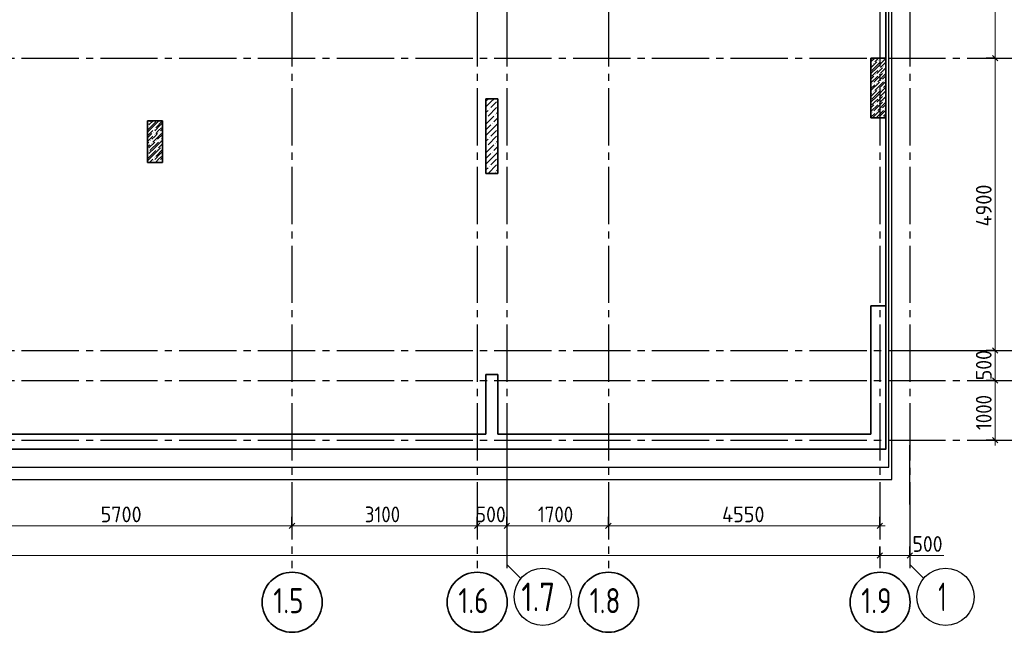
# Model space of a CAD drawing. Header units: millimetres. Extents: x 0 to 21000, y 0 to 14850.
# Tile 7 of 9: x 10689 to 17562, y 3018 to 7295. Entities that reach past the tile are written whole.
import ezdxf

# ---------------------------------------------------------------- set-up
doc = ezdxf.new("R2010")
doc.units = ezdxf.units.MM
doc.linetypes.add('______5', pattern=[550, 400, -50, 50, -50])
for name, color, linetype, lineweight in [('Standard', 7, 'Continuous', 25), ('ЖБ Пилон', 180, 'Continuous', 25), ('Примечания', 7, 'Continuous', 13), ('Размерная линия_ общее', 7, 'Continuous', 13)]:
    doc.layers.add(name, color=color, linetype=linetype, lineweight=lineweight)
doc.layers.add('ЖБ Плита Фундамента верхний уровень', color=7, linetype='Continuous', lineweight=25, true_color=0x783c14)
doc.layers.add('ЖБ Стена верхний уровень', color=7, linetype='Continuous', lineweight=25, true_color=0x006e00)
doc.layers.add('Оси', color=7, linetype='______5', true_color=0x656565)
doc.styles.add('ISOCPEUR', font='txt')

msp = doc.modelspace()

# ---------------------------------------------------------------- hatches: boundary and pattern name
at = {"layer": 'ЖБ Пилон', "linetype": 'Continuous', "lineweight": 18, "transparency": 33554687}
for points in [[(16678.8, 7009.5), (16681.3, 7012), (16683.8, 7009.5), (16681.3, 7007)], [(16705.7, 7010.5), (16708.2, 7013), (16710.7, 7010.5), (16708.2, 7008)], [(16645.7, 6990.5), (16648.2, 6993), (16650.7, 6990.5), (16648.2, 6988)], [(16685.7, 6950.5), (16688.2, 6953), (16690.7, 6950.5), (16688.2, 6948)], [(16718.8, 6969.5), (16721.3, 6972), (16723.8, 6969.5), (16721.3, 6967)], [(16658.7, 6909.5), (16661.2, 6912), (16663.8, 6909.5), (16661.2, 6907)], [(16685.7, 6910.5), (16688.2, 6913), (16690.7, 6910.5), (16688.2, 6908)], [(16718.8, 6929.5), (16721.3, 6932), (16723.8, 6929.5), (16721.3, 6927)], [(16638.8, 6849.5), (16641.3, 6852), (16643.8, 6849.5), (16641.3, 6847)], [(16665.7, 6850.5), (16668.2, 6853), (16670.7, 6850.5), (16668.2, 6848)], [(16678.8, 6809.5), (16681.3, 6812), (16683.8, 6809.5), (16681.3, 6807)], [(16698.8, 6869.5), (16701.3, 6872), (16703.8, 6869.5), (16701.3, 6867)], [(16705.7, 6810.5), (16708.2, 6813), (16710.7, 6810.5), (16708.2, 6808)], [(16725.7, 6870.5), (16728.2, 6873), (16730.7, 6870.5), (16728.2, 6868)], [(16645.7, 6790.5), (16648.2, 6793), (16650.7, 6790.5), (16648.2, 6788)], [(16685.7, 6750.5), (16688.2, 6753), (16690.7, 6750.5), (16688.2, 6748)], [(16718.8, 6769.5), (16721.3, 6772), (16723.8, 6769.5), (16721.3, 6767)], [(16658.7, 6709.5), (16661.2, 6712), (16663.8, 6709.5), (16661.2, 6707)], [(16685.7, 6710.5), (16688.2, 6713), (16690.7, 6710.5), (16688.2, 6708)], [(16698.8, 6669.5), (16701.3, 6672), (16703.8, 6669.5), (16701.3, 6667)], [(16718.8, 6729.5), (16721.3, 6732), (16723.8, 6729.5), (16721.3, 6727)], [(16725.7, 6670.5), (16728.2, 6673), (16730.7, 6670.5), (16728.2, 6668)], [(16638.8, 6649.5), (16641.3, 6652), (16643.8, 6649.5), (16641.3, 6647)], [(16665.7, 6650.5), (16668.2, 6653), (16670.7, 6650.5), (16668.2, 6648)], [(16678.8, 6609.5), (16681.3, 6612), (16683.8, 6609.5), (16683.6, 6609.3), (16678.9, 6609.3)], [(16705.7, 6610.5), (16708.2, 6613), (16710.7, 6610.5), (16709.4, 6609.3), (16706.9, 6609.3)], [(11582.8, 6588.5), (11581.3, 6587), (11581.3, 6588.5)], [(11581.3, 6551.9), (11583.8, 6549.5), (11581.3, 6547)], [(11585.7, 6570.5), (11588.2, 6573), (11590.7, 6570.5), (11588.2, 6568)], [(11625.7, 6530.5), (11628.2, 6533), (11630.7, 6530.5), (11628.2, 6528)], [(11648.6, 6588.5), (11648.2, 6588), (11647.7, 6588.5)], [(11618.8, 6509.5), (11621.2, 6512), (11623.8, 6509.5), (11621.2, 6507)], [(11625.7, 6490.5), (11628.2, 6493), (11630.7, 6490.5), (11628.2, 6488)], [(11658.8, 6509.5), (11661.2, 6512), (11663.8, 6509.5), (11661.2, 6507)], [(11598.8, 6449.5), (11601.3, 6452), (11603.8, 6449.5), (11601.3, 6447)], [(11605.7, 6430.5), (11608.2, 6433), (11610.7, 6430.5), (11608.2, 6428)], [(11638.8, 6449.5), (11641.3, 6452), (11643.8, 6449.5), (11641.3, 6447)], [(11645.7, 6390.5), (11648.2, 6393), (11650.7, 6390.5), (11648.2, 6388)], [(11665.7, 6450.5), (11668.2, 6453), (11670.7, 6450.5), (11668.2, 6448)], [(11678.8, 6409.5), (11681.2, 6412), (11683.8, 6409.5), (11681.2, 6407)], [(11581.3, 6391.9), (11583.8, 6389.5), (11581.3, 6387)], [(11581.3, 6351.9), (11583.8, 6349.5), (11581.3, 6347)], [(11585.7, 6370.5), (11588.2, 6373), (11590.7, 6370.5), (11588.2, 6368)], [(11625.7, 6330.5), (11628.2, 6333), (11630.7, 6330.5), (11628.2, 6328)], [(11618.8, 6309.5), (11621.2, 6312), (11623.8, 6309.5), (11621.2, 6307)], [(11658.8, 6309.5), (11661.2, 6312), (11663.8, 6309.5), (11661.2, 6307)]]:
    msp.add_hatch(color=7, dxfattribs=at).paths.add_polyline_path(points, flags=16)
at = {"layer": 'ЖБ Стена верхний уровень', "linetype": 'Continuous', "lineweight": 18, "transparency": 33554687}
for points in [[(13965.7, 6670.5), (13968.2, 6673), (13970.7, 6670.5), (13968.2, 6668)], [(14025.7, 6730.5), (14027.1, 6732), (14027.1, 6729.1)], [(14025.7, 6690.5), (14027.1, 6692), (14027.1, 6689.1)], [(13945.7, 6610.5), (13948.2, 6613), (13950.7, 6610.5), (13948.2, 6608)], [(14005.7, 6630.5), (14008.2, 6633), (14010.7, 6630.5), (14008.2, 6628)], [(13985.7, 6570.5), (13988.2, 6573), (13990.7, 6570.5), (13988.2, 6568)], [(14025.7, 6530.5), (14027.1, 6532), (14027.1, 6529.1)], [(13965.7, 6470.5), (13968.2, 6473), (13970.7, 6470.5), (13968.2, 6468)], [(14025.7, 6490.5), (14027.1, 6492), (14027.1, 6489.1)], [(13945.7, 6410.5), (13948.2, 6413), (13950.7, 6410.5), (13948.2, 6408)], [(14005.7, 6430.5), (14008.2, 6433), (14010.7, 6430.5), (14008.2, 6428)], [(13985.7, 6370.5), (13988.2, 6373), (13990.7, 6370.5), (13988.2, 6368)], [(14025.7, 6330.5), (14027.1, 6332), (14027.1, 6329.1)], [(13965.7, 6270.5), (13968.2, 6273), (13970.7, 6270.5), (13968.2, 6268)], [(14025.7, 6290.5), (14027.1, 6292), (14027.1, 6289.1)], [(14005.7, 6230.5), (14008.2, 6233), (14010.7, 6230.5), (14008.2, 6228)]]:
    msp.add_hatch(color=7, dxfattribs=at).paths.add_polyline_path(points, flags=16)

# ---------------------------------------------------------------- linework, layer by layer
at = {"layer": 'Standard', "color": 7, "linetype": 'Continuous', "lineweight": -3, "transparency": 33554687}
msp.add_lwpolyline([(3631.3, 4171.8), (16756.3, 4171.8), (16756.3, 14359.3), (3631.3, 14359.3), (3631.3, 4171.8)], dxfattribs=at)
at = {"layer": 'Standard', "color": 7, "linetype": 'Continuous', "lineweight": 35, "transparency": 33554687}
msp.add_lwpolyline([(3756.3, 4296.8), (16735.5, 4296.8), (16735.5, 14338.5), (3756.3, 14338.5), (3756.3, 4296.8)], dxfattribs=at)
at = {"layer": 'Standard', "color": 254, "linetype": 'Continuous', "lineweight": -3, "true_color": 0xc4c4ff, "transparency": 33554687}
msp.add_lwpolyline([(3318.8, 4085.8), (16777.1, 4085.8), (16777.1, 13813.8), (3318.8, 13813.8), (3318.8, 4085.8)], dxfattribs=at)
at = {"layer": 'ЖБ Пилон', "color": 7, "linetype": 'Continuous', "lineweight": 35, "transparency": 33554687}
for p, q in [((16735.5, 7026), (16631.3, 7026)), ((16631.3, 7026), (16631.3, 6609.3)), ((16631.3, 7026), (16631.3, 6609.3)), ((16735.5, 7026), (16631.3, 7026)), ((16735.5, 6609.3), (16735.5, 7026)), ((16735.5, 6609.3), (16735.5, 7026)), ((16631.3, 6609.3), (16735.5, 6609.3)), ((16631.3, 6609.3), (16735.5, 6609.3)), ((11685.5, 6588.5), (11581.3, 6588.5)), ((11581.3, 6588.5), (11581.3, 6296.8)), ((11581.3, 6588.5), (11581.3, 6296.8)), ((11685.5, 6588.5), (11581.3, 6588.5)), ((11685.5, 6296.8), (11685.5, 6588.5)), ((11685.5, 6296.8), (11685.5, 6588.5)), ((11581.3, 6296.8), (11685.5, 6296.8)), ((11581.3, 6296.8), (11685.5, 6296.8))]:
    msp.add_line(p, q, dxfattribs=at)
at = {"layer": 'ЖБ Пилон', "color": 251, "linetype": 'Continuous', "lineweight": 18, "true_color": 0x494949, "transparency": 33554687}
for p, q in [((16643.6, 7026), (16631.3, 7013.7)), ((16631.3, 6999.5), (16657.8, 7026)), ((16683.6, 7026), (16658.2, 7000.5)), ((16671.3, 6959.5), (16731.3, 7019.5)), ((16697.8, 7026), (16691.3, 7019.5)), ((16718.2, 7020.5), (16723.6, 7026)), ((16671.3, 6999.5), (16631.3, 6959.5)), ((16631.3, 6973.7), (16638.2, 6980.5)), ((16671.3, 6959.5), (16631.3, 6919.5)), ((16698.2, 7000.5), (16638.2, 6940.5)), ((16711.2, 6959.5), (16671.3, 6919.5)), ((16735.5, 6997.8), (16698.2, 6960.5)), ((16735.5, 6957.8), (16698.2, 6920.5)), ((16735.5, 6983.7), (16731.3, 6979.5)), ((16731.3, 6939.5), (16735.5, 6943.7)), ((16678.2, 6900.5), (16631.3, 6853.7)), ((16631.3, 6879.5), (16651.3, 6899.5)), ((16638.2, 6900.5), (16658.2, 6920.5)), ((16711.2, 6919.5), (16651.3, 6859.5)), ((16658.2, 6920.5), (16678.2, 6940.5)), ((16735.5, 6917.8), (16678.2, 6860.5)), ((16735.5, 6903.7), (16711.2, 6879.5)), ((16631.3, 6799.5), (16691.3, 6859.5)), ((16658.2, 6840.5), (16631.3, 6813.7)), ((16718.2, 6860.5), (16658.2, 6800.5)), ((16671.3, 6759.5), (16731.3, 6819.5)), ((16735.5, 6863.7), (16691.3, 6819.5)), ((16718.2, 6820.5), (16735.5, 6837.8)), ((16671.3, 6799.5), (16631.3, 6759.5)), ((16631.3, 6773.7), (16638.2, 6780.5)), ((16671.3, 6759.5), (16631.3, 6719.5)), ((16698.2, 6800.5), (16638.2, 6740.5)), ((16658.2, 6720.5), (16678.2, 6740.5)), ((16711.2, 6759.5), (16671.3, 6719.5)), ((16735.5, 6797.8), (16698.2, 6760.5)), ((16735.5, 6757.8), (16698.2, 6720.5)), ((16735.5, 6783.7), (16731.3, 6779.5)), ((16731.3, 6739.5), (16735.5, 6743.7)), ((16678.2, 6700.5), (16631.3, 6653.7)), ((16631.3, 6679.5), (16651.3, 6699.5)), ((16638.2, 6700.5), (16658.2, 6720.5)), ((16711.2, 6719.5), (16651.3, 6659.5)), ((16735.5, 6717.8), (16678.2, 6660.5)), ((16735.5, 6703.7), (16711.2, 6679.5)), ((16658.2, 6640.5), (16631.3, 6613.7)), ((16641.1, 6609.3), (16691.3, 6659.5)), ((16718.2, 6660.5), (16666.9, 6609.3)), ((16735.5, 6663.7), (16691.3, 6619.5)), ((16718.2, 6620.5), (16735.5, 6637.8)), ((16721.1, 6609.3), (16731.3, 6619.5)), ((11581.3, 6523.7), (11638.2, 6580.5)), ((11631.2, 6559.5), (11581.3, 6509.5)), ((11620.3, 6588.5), (11591.3, 6559.5)), ((11606.1, 6588.5), (11598.2, 6580.5)), ((11660.3, 6588.5), (11631.2, 6559.5)), ((11671.2, 6559.5), (11631.2, 6519.5)), ((11685.5, 6587.8), (11638.2, 6540.5)), ((11658.2, 6520.5), (11678.2, 6540.5)), ((11671.2, 6559.5), (11685.5, 6573.7)), ((11685.5, 6533.7), (11671.2, 6519.5)), ((11618.2, 6520.5), (11581.3, 6483.7)), ((11611.2, 6499.5), (11581.3, 6469.5)), ((11618.2, 6480.5), (11581.3, 6443.7)), ((11611.2, 6459.5), (11631.2, 6479.5)), ((11678.2, 6500.5), (11618.2, 6440.5)), ((11631.2, 6479.5), (11651.3, 6499.5)), ((11638.2, 6500.5), (11658.2, 6520.5)), ((11685.5, 6493.7), (11651.3, 6459.5)), ((11685.5, 6467.8), (11678.2, 6460.5)), ((11591.3, 6439.5), (11581.3, 6429.5)), ((11581.3, 6403.7), (11598.2, 6420.5)), ((11631.2, 6439.5), (11591.3, 6399.5)), ((11631.2, 6399.5), (11591.3, 6359.5)), ((11658.2, 6440.5), (11598.2, 6380.5)), ((11631.2, 6399.5), (11685.5, 6453.7)), ((11671.2, 6399.5), (11631.2, 6359.5)), ((11685.5, 6427.8), (11658.2, 6400.5)), ((11581.3, 6323.7), (11638.2, 6380.5)), ((11631.2, 6359.5), (11581.3, 6309.5)), ((11671.2, 6359.5), (11631.2, 6319.5)), ((11685.5, 6387.8), (11638.2, 6340.5)), ((11658.2, 6320.5), (11678.2, 6340.5)), ((11671.2, 6359.5), (11685.5, 6373.7)), ((11685.5, 6333.7), (11671.2, 6319.5)), ((11618.2, 6320.5), (11594.5, 6296.8)), ((11611.2, 6299.5), (11608.6, 6296.8)), ((11638.2, 6300.5), (11658.2, 6320.5)), ((11648.6, 6296.8), (11651.3, 6299.5)), ((11678.2, 6300.5), (11674.5, 6296.8))]:
    msp.add_line(p, q, dxfattribs=at)
at = {"layer": 'ЖБ Плита Фундамента верхний уровень', "color": 253, "linetype": 'Continuous', "lineweight": -3, "true_color": 0xa0a0a0, "transparency": 33554687}
for p, q in [((16756.3, 4171.8), (16756.3, 13713.5)), ((3631.3, 4171.8), (16756.3, 4171.8))]:
    msp.add_line(p, q, dxfattribs=at)
at = {"layer": 'ЖБ Стена верхний уровень', "color": 7, "linetype": 'Continuous', "lineweight": 35, "transparency": 33554687}
for p, q in [((14027.1, 6742.7), (13943.8, 6742.7)), ((13943.8, 6742.7), (13943.8, 6221.8)), ((14027.1, 6221.8), (14027.1, 6742.7)), ((13943.8, 6221.8), (14027.1, 6221.8)), ((16735.5, 5296.8), (16631.3, 5296.8)), ((16631.3, 5296.8), (16631.3, 4401)), ((16735.5, 4401), (16735.5, 5296.8)), ((13943.8, 4817.7), (13943.8, 4401)), ((14027.1, 4817.7), (13943.8, 4817.7)), ((14027.1, 4401), (14027.1, 4817.7)), ((13943.8, 4401), (6568.8, 4401)), ((16631.3, 4401), (14027.1, 4401)), ((16735.5, 4296.8), (16735.5, 4401)), ((3860.5, 4296.8), (16735.5, 4296.8))]:
    msp.add_line(p, q, dxfattribs=at)
at = {"layer": 'ЖБ Стена верхний уровень', "color": 251, "linetype": 'Continuous', "lineweight": 18, "true_color": 0x494949, "transparency": 33554687}
for p, q in [((13960.3, 6742.7), (13943.8, 6726.2)), ((13978.2, 6720.5), (14000.3, 6742.7)), ((13978.2, 6720.5), (13943.8, 6686.2)), ((14018.2, 6680.5), (13958.2, 6620.5)), ((14018.2, 6720.5), (13978.2, 6680.5)), ((13943.8, 6646.2), (13958.2, 6660.5)), ((13943.8, 6566.2), (13998.2, 6620.5)), ((14027.1, 6609.5), (13998.2, 6580.5)), ((14027.1, 6649.5), (14018.2, 6640.5)), ((13978.2, 6560.5), (13943.8, 6526.2)), ((13978.2, 6520.5), (14027.1, 6569.5)), ((13978.2, 6520.5), (13943.8, 6486.2)), ((14018.2, 6480.5), (13958.2, 6420.5)), ((14018.2, 6520.5), (13978.2, 6480.5)), ((13943.8, 6446.2), (13958.2, 6460.5)), ((13943.8, 6366.2), (13998.2, 6420.5)), ((14027.1, 6409.5), (13998.2, 6380.5)), ((14027.1, 6449.5), (14018.2, 6440.5)), ((13978.2, 6360.5), (13943.8, 6326.2)), ((13978.2, 6320.5), (14027.1, 6369.5)), ((13978.2, 6320.5), (13943.8, 6286.2)), ((13943.8, 6246.2), (13958.2, 6260.5)), ((14018.2, 6280.5), (13959.4, 6221.8)), ((14018.2, 6320.5), (13978.2, 6280.5)), ((14027.1, 6249.5), (14018.2, 6240.5))]:
    msp.add_line(p, q, dxfattribs=at)
at = {"layer": 'Оси', "color": 8, "linetype": '______5', "lineweight": -3, "transparency": 33554687}
for p, q in [((12589.6, 13967.1), (12589.6, 3465.4)), ((13881.3, 13967.1), (13881.3, 3465.4)), ((14089.6, 13967.1), (14089.6, 3465.4)), ((14798, 13967.1), (14798, 3465.4)), ((16693.8, 13967.1), (16693.8, 3465.4)), ((16902.1, 13967.1), (16902.1, 3465.4)), ((3001.7, 7026), (17901.2, 7026)), ((3001.7, 4984.3), (17901.2, 4984.3)), ((3001.7, 4776), (17901.2, 4776)), ((3001.7, 4359.3), (17901.2, 4359.3))]:
    msp.add_line(p, q, dxfattribs=at)
at = {"layer": 'Оси', "color": 7, "linetype": 'Continuous', "lineweight": 25, "transparency": 33554687}
for points in [[(17053.2, 4984.3), (17886.5, 4984.3), (17984.5, 5082.3)], [(14089.6, 4325.7), (14089.6, 3492.4), (14187.5, 3394.5)], [(16901.2, 4325.7), (16902.1, 3492.4), (16999.1, 3394.5)]]:
    msp.add_lwpolyline(points, dxfattribs=at)
at = {"layer": 'Оси', "color": 7, "linetype": 'Continuous', "lineweight": 35, "transparency": 33554687}
for centre in [(12590.7, 3227.8), (13882.4, 3227.8), (14799, 3227.8), (16694.9, 3227.8)]:
    msp.add_circle(centre, 209.6, dxfattribs=at)
at = {"layer": 'Оси', "color": 7, "linetype": 'Continuous', "lineweight": 25, "transparency": 33554687}
for centre in [(14340.3, 3265.4), (17151.8, 3265.4)]:
    msp.add_circle(centre, 200, dxfattribs=at)
at = {"layer": 'Примечания', "color": 7, "linetype": 'Continuous', "lineweight": 13, "transparency": 33554687}
msp.add_line((16882.3, 3554.9), (17139.6, 3554.9), dxfattribs=at)
at = {"layer": 'Размерная линия_ общее', "color": 7, "linetype": 'Continuous', "lineweight": 13, "transparency": 33554687}
for p, q in [((17498.6, 7026), (17498.6, 8067.7)), ((17498.6, 4984.3), (17498.6, 7026)), ((17498.6, 4776), (17498.6, 4984.3)), ((17498.6, 4359.3), (17498.6, 4321.8)), ((10214.6, 3761.2), (12589.6, 3761.2)), ((12589.6, 3761.2), (13881.3, 3761.2)), ((13881.3, 3761.2), (14089.6, 3761.2)), ((14089.6, 3761.2), (14798, 3761.2)), ((14798, 3761.2), (16693.8, 3761.2)), ((16693.8, 3761.2), (16731.3, 3761.2)), ((3860.5, 3554.9), (16693.8, 3554.9)), ((16693.8, 3554.9), (16902.1, 3554.9)), ((16902.1, 3554.9), (16939.6, 3554.9))]:
    msp.add_line(p, q, dxfattribs=at)
at = {"layer": 'Размерная линия_ общее', "color": 253, "linetype": 'Continuous', "lineweight": -3, "true_color": 0xa0a0a0, "transparency": 33554687}
for p, q in [((17498.6, 7026), (17436.1, 7026)), ((17498.6, 7026), (17561.1, 7026)), ((17498.6, 4984.3), (17436.1, 4984.3)), ((17498.6, 4984.3), (17561.1, 4984.3)), ((17498.6, 4776), (17436.1, 4776)), ((17498.6, 4776), (17561.1, 4776)), ((17498.6, 4359.3), (17436.1, 4359.3)), ((17498.6, 4359.3), (17561.1, 4359.3)), ((12589.6, 3761.2), (12589.6, 3823.7)), ((13881.3, 3761.2), (13881.3, 3823.7)), ((14089.6, 3761.2), (14089.6, 3823.7)), ((14798, 3761.2), (14798, 3823.7)), ((16693.8, 3761.2), (16693.8, 3823.7)), ((12589.6, 3761.2), (12589.6, 3698.7)), ((13881.3, 3761.2), (13881.3, 3698.7)), ((14089.6, 3761.2), (14089.6, 3698.7)), ((14798, 3761.2), (14798, 3698.7)), ((16693.8, 3761.2), (16693.8, 3698.7)), ((16693.8, 3554.9), (16693.8, 3617.4)), ((16902.1, 3554.9), (16902.1, 3617.4)), ((16693.8, 3554.9), (16693.8, 3492.4)), ((16693.8, 3554.9), (16693.8, 3548.7)), ((16902.1, 3554.9), (16902.1, 3492.4)), ((16902.1, 3554.9), (16902.1, 3548.7))]:
    msp.add_line(p, q, dxfattribs=at)
at = {"layer": 'Размерная линия_ общее', "color": 7, "linetype": 'Continuous', "lineweight": 25, "transparency": 33554687}
for p, q in [((17517.4, 7007.2), (17479.9, 7044.7)), ((17517.4, 4965.6), (17479.9, 5003.1)), ((17517.4, 4757.2), (17479.9, 4794.7)), ((17517.4, 4340.6), (17479.9, 4378.1)), ((12570.9, 3742.4), (12608.4, 3779.9)), ((13862.5, 3742.4), (13900, 3779.9)), ((14070.9, 3742.4), (14108.4, 3779.9)), ((14779.2, 3742.4), (14816.7, 3779.9)), ((16675, 3742.4), (16712.5, 3779.9)), ((16675, 3536.2), (16712.5, 3573.7)), ((16883.4, 3536.2), (16920.9, 3573.7))]:
    msp.add_line(p, q, dxfattribs=at)
at = {"layer": 'Размерная линия_ общее', "color": 7, "linetype": 'Continuous', "lineweight": 13, "transparency": 33554687}
msp.add_lwpolyline([(17498.6, 4359.3), (17498.6, 4433.2), (17498.6, 4433.2), (17498.6, 4776)], dxfattribs=at)

# ---------------------------------------------------------------- texts
at = {"layer": 'Оси', "color": 7, "linetype": 'Continuous', "lineweight": 35, "transparency": 33554687, "attachment_point": 7, "style": 'ISOCPEUR'}
for s, insert, char_height, width in [('\\W0.79;1.5', (12459.5, 3151.7), 175, 331.375), ('\\W0.79;1.6', (13751.1, 3151.7), 175, 331.371), ('\\W0.79;1.7', (14190.3, 3165.4), 200, 378.712), ('\\W0.79;1.8', (14667.8, 3151.7), 175, 331.375), ('\\W0.79;1.9', (16563.6, 3151.7), 175, 331.375), ('\\W0.56;1', (17101.8, 3165.4), 200, 155.556)]:
    msp.add_mtext(s, dxfattribs=dict(at, insert=insert, char_height=char_height, width=width))
at = {"layer": 'Размерная линия_ общее', "color": 7, "linetype": 'Continuous', "lineweight": 25, "transparency": 33554687, "char_height": 110, "attachment_point": 7, "rotation": 90, "style": 'ISOCPEUR'}
for s, insert, width in [('\\W0.93;4900', (17473.6, 5851.2), 370.193), ('\\W0.91;500', (17473.6, 4778.1), 280.994), ('\\W0.87;1000', (17473.6, 4430.2), 333.451)]:
    msp.add_mtext(s, dxfattribs=dict(at, insert=insert, width=width))
at = {"layer": 'Размерная линия_ общее', "color": 7, "linetype": 'Continuous', "lineweight": 25, "transparency": 33554687, "char_height": 110, "attachment_point": 7, "style": 'ISOCPEUR'}
for s, insert, width in [('\\W0.93;5700', (11253.6, 3786.2), 359.05), ('\\W0.87;3100', (13098, 3786.2), 333.451), ('\\W0.91;500', (13871.7, 3786.2), 280.994), ('\\W0.87;1700', (14306.3, 3786.2), 333.455), ('\\W0.93;4550', (15591.9, 3786.2), 370.193), ('\\W0.91;500', (16920.9, 3579.9), 280.994)]:
    msp.add_mtext(s, dxfattribs=dict(at, insert=insert, width=width))

doc.saveas('drawing.dxf')
